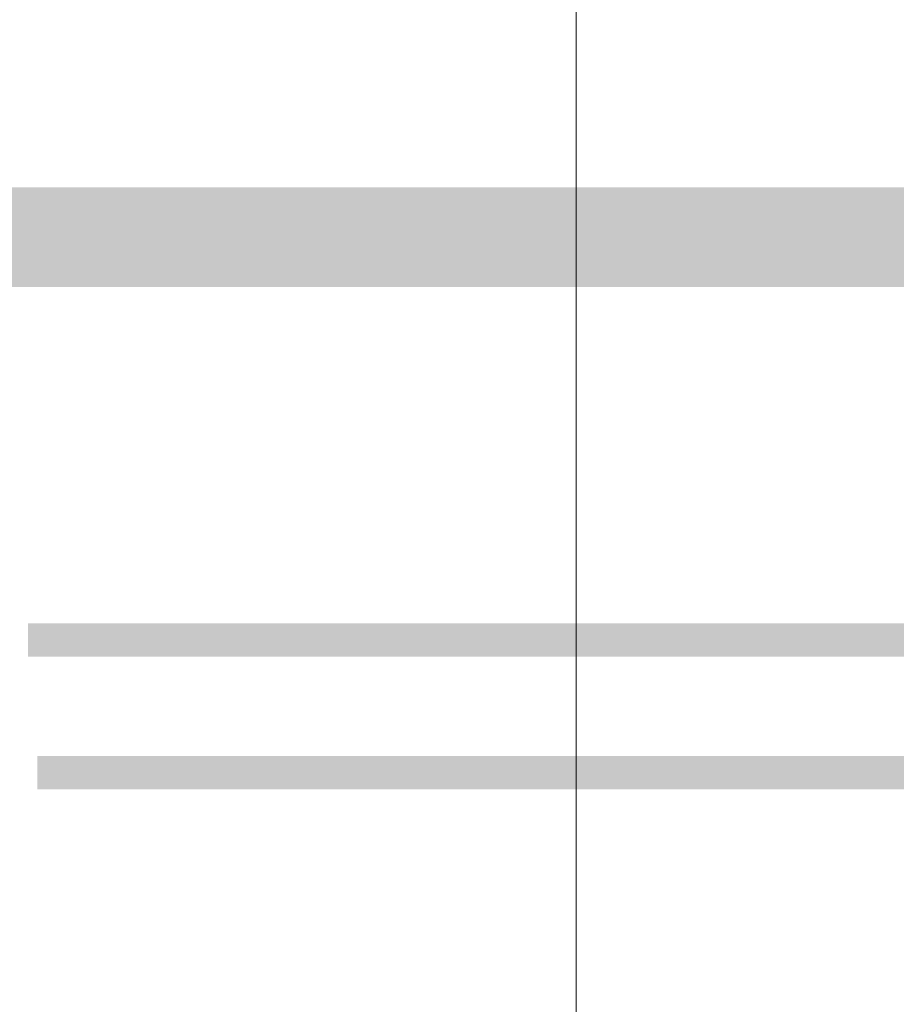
# Model space of a CAD drawing. Extents: x -620 to 300, y 62 to 1112.
# Tile 24 of 200: x -454.11 to -448.83, y 364.38 to 370.3. Entities that reach past the tile are written whole.
import ezdxf

# ---------------------------------------------------------------- set-up
doc = ezdxf.new("R2010")
doc.units = 0
doc.layers.get('0').update_dxf_attribs({"lineweight": 13})
for name, color, linetype, lineweight, true_color in [('00_E_ST_Handlaufleuchte_Kabel', 3, 'Continuous', 18, 0x00ff00), ('00_E_ST_Handlaufleuchte_Leerrohre_Terrasse', 6, 'Continuous', 25, 0xff00ff), ('60- 61 allgemeine Ausstattung- 4 Terrassen', 9, 'Continuous', 9, 0x808080)]:
    doc.layers.add(name, color=color, linetype=linetype, lineweight=lineweight, true_color=true_color)

# ---------------------------------------------------------------- blocks, each defined once
blk = doc.blocks.new('Referenz-A06CPVM1L0')
at = {"layer": '60- 61 allgemeine Ausstattung- 4 Terrassen', "color": 0}
blk.add_line((-450.7563, 214.0136), (-450.7563, 376.8134), dxfattribs=at)
blk = doc.blocks.new('Polylinie-A06CPVPVL0')
at = {"color": 0, "linetype": 'ByBlock', "lineweight": -2, "ltscale": 0.18}
blk.add_solid([(-434.1763, 366.6716), (-433.9763, 366.4716), (-454.0566, 366.6716), (-454.0566, 366.4716)], dxfattribs=at)
blk = doc.blocks.new('Polylinie-A06CPVPXL0')
at = {"color": 0, "linetype": 'ByBlock', "lineweight": -2, "ltscale": 0.18}
blk.add_solid([(-401.7763, 365.8746), (-401.5763, 365.6746), (-454.0005, 365.8746), (-454.0005, 365.6746)], dxfattribs=at)
blk = doc.blocks.new('Polylinie-A06CPVQ1L0')
at = {"color": 0, "linetype": 'ByBlock', "lineweight": -2, "ltscale": 0.25}
blk.add_solid([(-396.5792, 369.2969), (-395.9792, 368.6969), (-457.4766, 369.2969), (-458.0766, 368.6969)], dxfattribs=at)

msp = doc.modelspace()

# ---------------------------------------------------------------- block references
at = {"color": 8, "lineweight": 13, "ltscale": 0.13, "true_color": 0x808080}
msp.add_blockref('Referenz-A06CPVM1L0', (0, 0), dxfattribs=at)
at = {"layer": '00_E_ST_Handlaufleuchte_Kabel', "ltscale": 0.18}
for name in ['Polylinie-A06CPVPVL0', 'Polylinie-A06CPVPXL0']:
    msp.add_blockref(name, (0, 0), dxfattribs=at)
at = {"layer": '00_E_ST_Handlaufleuchte_Leerrohre_Terrasse', "color": 6, "ltscale": 0.25, "true_color": 0xff00ff}
msp.add_blockref('Polylinie-A06CPVQ1L0', (0, 0), dxfattribs=at)

doc.saveas('drawing.dxf')
